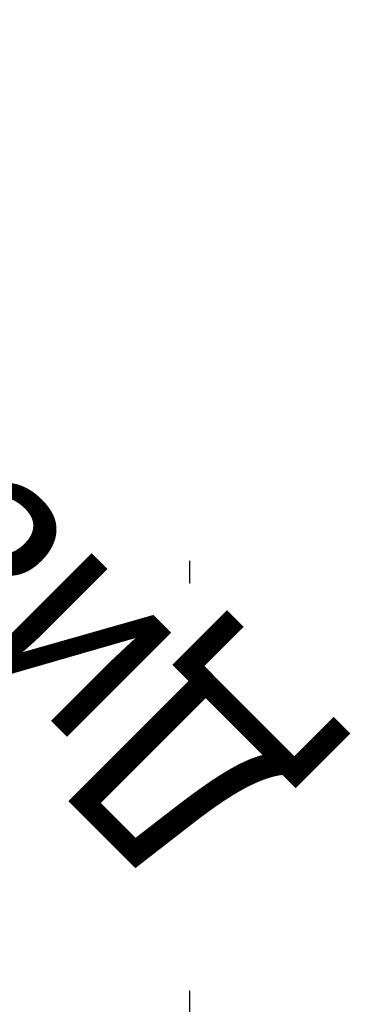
# Model space of a CAD drawing. Header units: millimetres. Extents: x -435 to 435, y -174 to 38.
# Tile 256 of 256: x 300 to 326, y -37 to 38. Entities that reach past the tile are written whole.
import ezdxf

# ---------------------------------------------------------------- set-up
doc = ezdxf.new("R2010")
doc.units = ezdxf.units.MM
doc.styles.add('Arial', font='arial.ttf', dxfattribs={"height": 14.6304})

msp = doc.modelspace()

# ---------------------------------------------------------------- linework, layer by layer
at = {"color": 1, "lineweight": 30}
for p, q in [((313, -28.976, 55.436), (313, -3.104, 29.564)), ((313, -28.976, 40.436), (313, -3.104, 14.564)), ((313, -64.808, 42.5), (313, -3.848, 42.5)), ((313, -64.808, 27.5), (313, -3.848, 27.5)), ((313, -16.04, 27.5), (313, -16.04, 42.5))]:
    msp.add_line(p, q, dxfattribs=at)

# ---------------------------------------------------------------- next in the draw order: texts
at = {"color": 5, "lineweight": 30, "insert": (282.741, -0.45, 68.657), "char_height": 14.6304, "width": 98.93026, "attachment_point": 2, "rotation": 135, "line_spacing_factor": 0.941778, "style": 'Arial', "bg_fill": 3, "box_fill_scale": 1.25, "bg_fill_color": 256, "bg_fill_true_color": 13158600, "bg_fill_transparency": 0}
msp.add_mtext('Диаметр', dxfattribs=at)

doc.saveas('drawing.dxf')
